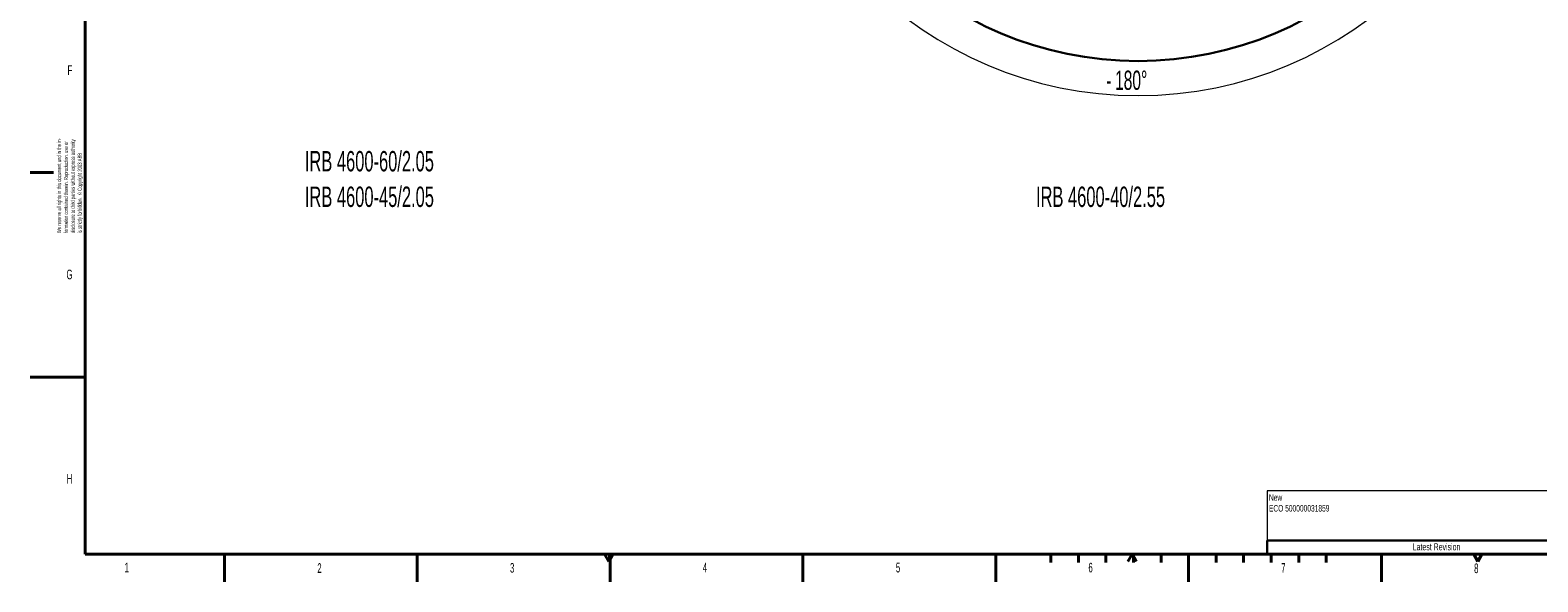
# Model space of a CAD drawing. Header units: millimetres. Extents: x 0 to 16820, y 0 to 11880.
# Tile 1 of 100: x 0 to 10946, y 0 to 4002. Entities that reach past the tile are written whole.
import ezdxf

# ---------------------------------------------------------------- set-up
doc = ezdxf.new("R2010")
doc.units = ezdxf.units.MM
doc.header["$LTSCALE"] = 20
doc.linetypes.add('CENTERX2', pattern=[20.32, 12.7, -2.54, 2.54, -2.54])
doc.styles.add('SLDTEXTSTYLE0', font='TXT', dxfattribs={"width": 0.605})
doc.dimstyles.new('SLDDIMSTYLE1', dxfattribs={"dimtxt": 140, "dimasz": 100, "dimexe": 0, "dimexo": 0.0625, "dimgap": 35, "dimtad": 1, "dimtoh": 1, "dimdec": 4, "dimlfac": 20, "dimzin": 12, "dimdsep": 46, "dimtxsty": 'SLDTEXTSTYLE0', "dimsah": 1, "dimcen": 0.09, "dimadec": 1, "dimazin": 0, "dimtfac": 1, "dimtofl": 0, "dimtmove": 0, "dimatfit": 3, "dimfxl": 1, "dimfrac": 2, "dimtolj": 1, "dimtzin": 12, "dimarcsym": 0})

# ---------------------------------------------------------------- blocks, each defined once
blk = doc.blocks.new('SW_NOTE_0')
at = {"color": 0, "linetype": 'Continuous', "lineweight": 0, "char_height": 30, "attachment_point": 1, "rotation": 90, "style": 'SLDTEXTSTYLE0'}
for s, insert in [('disclosure to third parties without express authority', (61, 0)), ('We reserve all rights in this document and in the in-', (-39, 0)), ('formation contained therein. Reproduction, use or', (11, 0)), ('is strictly forbidden.  © Copyright 2003 ABB', (111, 0))]:
    blk.add_mtext(s, dxfattribs=dict(at, insert=insert))
blk = doc.blocks.new('SW_NOTE_1')
at = {"color": 0, "linetype": 'Continuous', "lineweight": 0, "char_height": 147.78, "attachment_point": 1, "style": 'SLDTEXTSTYLE0'}
for s, insert in [('IRB 4600-60/2.05', (0, 191)), ('IRB 4600-45/2.05', (0, -67))]:
    blk.add_mtext(s, dxfattribs=dict(at, insert=insert))
blk = doc.blocks.new('*D9')
at = {"color": 7, "linetype": 'Continuous', "lineweight": 0}
for p, q in [((6702, 6330), (5211, 6330)), ((9384, 6330), (10875, 6330))]:
    blk.add_line(p, q, dxfattribs=at)
blk.add_arc((8043, 6330), 2802, 180, 0, dxfattribs=at)
for points in [[(5241, 6330), (5228, 6230), (5258, 6231)], [(10845, 6330), (10828, 6231), (10858, 6230)]]:
    blk.add_solid(points, dxfattribs=at)
at = {"color": 7, "linetype": 'Continuous', "lineweight": 0, "char_height": 140, "attachment_point": 1, "style": 'SLDTEXTSTYLE0'}
for s, insert in [('-', (7812, 3709)), ('180°', (7876, 3709))]:
    blk.add_mtext(s, dxfattribs=dict(at, insert=insert))

msp = doc.modelspace()

# ---------------------------------------------------------------- linework, layer by layer
at = {"color": 7, "linetype": 'Continuous', "lineweight": 40}
for p, q in [((400, 200), (400, 11680)), ((0, 2970), (170, 2970)), ((0, 1485), (400, 1485)), ((400, 200), (16620, 200)), ((1410, 200), (1410, 0)), ((2810, 200), (2810, 0)), ((4170, 200), (4200, 148.0384758)), ((4200, 148.0384758), (4230, 200)), ((4210, 200), (4210, 0)), ((5610, 0), (5610, 200)), ((7010, 0), (7010, 200)), ((7410, 200), (7410, 140)), ((7610, 200), (7610, 140)), ((7810, 200), (7810, 140)), ((8000, 200), (7970, 148.0384758)), ((8000, 200), (8030, 148.0384758)), ((8010, 200), (8010, 140)), ((8210, 200), (8210, 140)), ((8410, 200), (8410, 0)), ((8610, 200), (8610, 140)), ((8810, 200), (8810, 140)), ((9010, 200), (9010, 140)), ((9210, 200), (9210, 140)), ((9410, 200), (9410, 140)), ((9810, 0), (9810, 200)), ((10480, 200), (10510, 148.0384758)), ((10510, 148.0384758), (10540, 200))]:
    msp.add_line(p, q, dxfattribs=at)
at = {"color": 7, "linetype": 'Continuous', "lineweight": 0}
for p, q in [((11540, 660), (8980, 660)), ((8980, 660), (8980, 300)), ((4200, 148.0384758), (4200, 200))]:
    msp.add_line(p, q, dxfattribs=at)
at = {"color": 7, "linetype": 'Continuous', "lineweight": 30}
for q in [(11540, 300), (8980, 200)]:
    msp.add_line((8980, 300), q, dxfattribs=at)
at = {"color": 7, "linetype": 'CENTERX2', "lineweight": 30}
msp.add_line((8410, 200), (8410, 0), dxfattribs=at)
at = {"color": 7, "linetype": 'Continuous', "lineweight": 30}
msp.add_circle((8042.9334284, 6330.2342175), 2552, dxfattribs=at)

# ---------------------------------------------------------------- block references
at = {"color": 7, "linetype": 'Continuous', "lineweight": 0}
for name, p in [('SW_NOTE_0', (234.1007251, 2529.4022474)), ('SW_NOTE_1', (1994.3642117, 2934.4504517))]:
    msp.add_blockref(name, p, dxfattribs=at)

# ---------------------------------------------------------------- texts
at = {"color": 7, "linetype": 'Continuous', "lineweight": 0, "attachment_point": 1, "style": 'SLDTEXTSTYLE0'}
for s, insert, char_height in [('F', (271.154346, 3747.9308234), 70), ('IRB 4600-40/2.55', (7302.3045045, 2867.3494697), 147.783251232), ('G', (263.7821808, 2264.9008432), 70), ('H', (265.2640641, 783.3289285), 70), ('New', (8993.4828311, 635.8694561), 47.625), ('ECO 500000031859', (8993.676289, 557.4421665), 47.625), ('Latest Revision', (10037.5720622, 278.825129), 50), ('1', (685.3609816, 137.874515), 70), ('2', (2084.7734449, 135.0215796), 70), ('3', (3483.8569723, 136.3813433), 70), ('4', (4883.3118524, 138.7384867), 70), ('5', (6285.2567401, 138.2930928), 70), ('6', (7682.9168651, 138.35332), 70), ('7', (9082.6633167, 135.5231343), 70), ('8', (10483.1159947, 133.3517208), 70)]:
    msp.add_mtext(s, dxfattribs=dict(at, insert=insert, char_height=char_height))

# ---------------------------------------------------------------- dimensions: what is measured, and where the dimension line sits
at = {"color": 7, "linetype": 'Continuous', "lineweight": 0}
dim = msp.add_angular_dim_2l(base=(8042.9334284, 3528.2634903), line1=((6701.6823515, 6330.2342175), (8042.9334284, 6330.2342175)), line2=((9384.1845053, 6330.2342175), (8042.9334284, 6330.2342175)), text='-<>', dimstyle='SLDDIMSTYLE1', dxfattribs=at)
dim.commit()
dim.dimension.update_dxf_attribs({"geometry": '*D9', "text_midpoint": (8042.9334284, 3528.2634903), "dimtype": 162})

doc.saveas('drawing.dxf')
